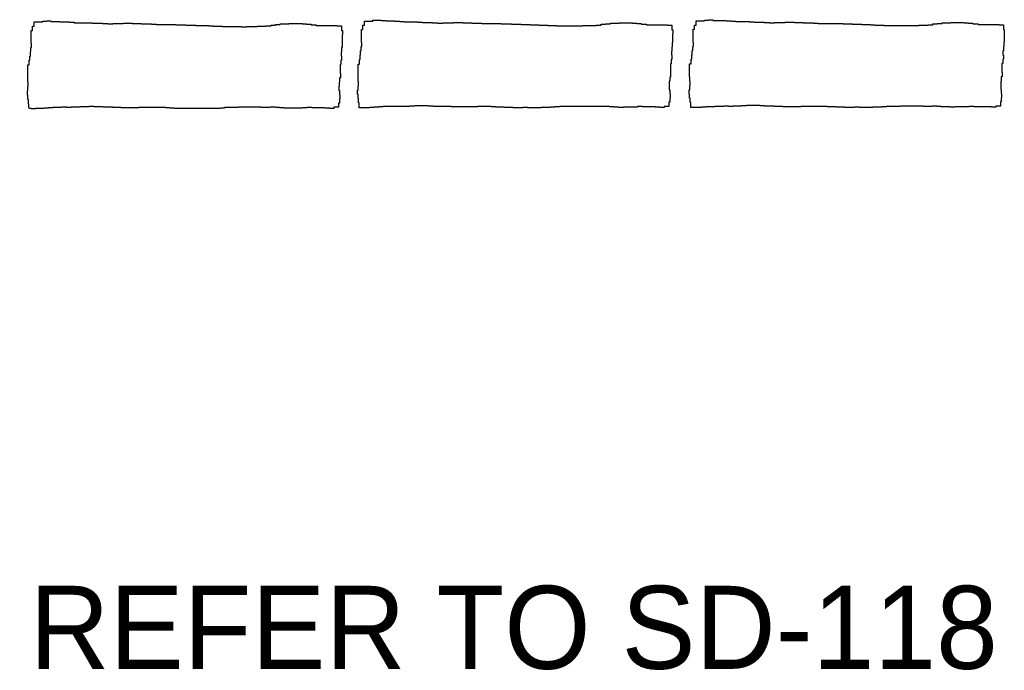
# Paper-space layout 'UM_01' of a CAD drawing. Header units: feet. Extents: x -2.3 to 50.9, y -37.3 to 22.
# Tile 4 of 26: x 24.3 to 25.4, y -34 to -33.3. Entities that reach past the tile are written whole.
import ezdxf
from ezdxf.enums import TextEntityAlignment as Align

# ---------------------------------------------------------------- set-up
doc = ezdxf.new("R2010")
doc.units = ezdxf.units.FT
doc.header["$MEASUREMENT"] = 0
doc.layers.add('PS_P_Object', color=92, linetype='Continuous')
doc.layers.add('SH_TextM', color=7, linetype='Continuous')
doc.styles.add('SD Small (0.10)', font='font30.shx', dxfattribs={"height": 0.1})

# ---------------------------------------------------------------- blocks, each defined once
blk = doc.blocks.new('SD-117')
at = {"layer": 'PS_P_Object', "color": 5}
for p, q in [((3.6644, 4.2337), (3.6644, 4.2387)), ((3.6644, 4.2387), (3.6744, 4.2387)), ((3.6744, 4.2387), (3.6744, 4.2397)), ((3.6744, 4.2397), (3.6794, 4.2397)), ((3.6794, 4.2397), (3.6794, 4.2401)), ((3.6794, 4.2401), (3.6844, 4.2401)), ((3.6844, 4.2401), (3.6844, 4.2393)), ((3.6844, 4.2393), (3.6903, 4.2393)), ((3.6903, 4.2393), (3.6903, 4.2391)), ((3.6903, 4.2391), (3.6953, 4.2391)), ((3.6953, 4.2391), (3.6953, 4.239)), ((3.6953, 4.239), (3.7007, 4.239)), ((3.7007, 4.239), (3.7007, 4.2387)), ((3.7007, 4.2387), (3.7069, 4.2387)), ((3.7069, 4.2387), (3.7069, 4.2384)), ((3.7069, 4.2384), (3.7124, 4.2384)), ((3.7124, 4.2384), (3.7124, 4.2378)), ((3.7124, 4.2378), (3.718, 4.2378)), ((3.718, 4.2378), (3.7235, 4.2378)), ((3.7235, 4.2378), (3.7288, 4.2378)), ((3.7288, 4.2378), (3.7288, 4.2376)), ((3.7288, 4.2376), (3.7344, 4.2376)), ((3.7344, 4.2376), (3.7344, 4.2372)), ((3.7344, 4.2372), (3.7401, 4.2372)), ((3.7401, 4.2372), (3.7401, 4.2371)), ((3.7401, 4.2371), (3.7465, 4.2371)), ((3.7465, 4.2371), (3.7465, 4.2367)), ((3.7465, 4.2367), (3.7529, 4.2367)), ((3.7529, 4.2367), (3.7529, 4.2365)), ((3.7529, 4.2365), (3.759, 4.2365)), ((3.759, 4.2365), (3.759, 4.2367)), ((3.759, 4.2367), (3.7656, 4.2367)), ((3.7656, 4.2367), (3.7656, 4.2369)), ((3.7656, 4.2369), (3.7715, 4.2369)), ((3.7715, 4.2369), (3.7715, 4.2371)), ((3.7715, 4.2371), (3.7774, 4.2371)), ((3.7774, 4.2371), (3.7829, 4.2371)), ((3.7829, 4.2371), (3.7829, 4.2367)), ((3.7829, 4.2367), (3.7884, 4.2367)), ((3.7884, 4.2367), (3.7884, 4.2369)), ((3.7884, 4.2369), (3.7936, 4.2369)), ((3.7936, 4.2369), (3.7936, 4.2365)), ((3.7936, 4.2365), (3.7999, 4.2365)), ((3.7999, 4.2365), (3.7999, 4.2363)), ((3.7999, 4.2363), (3.8058, 4.2363)), ((3.8058, 4.2363), (3.8058, 4.236)), ((3.8058, 4.236), (3.8116, 4.236)), ((3.8116, 4.236), (3.8116, 4.2357)), ((3.8116, 4.2357), (3.8177, 4.2357)), ((3.8177, 4.2357), (3.8227, 4.2357)), ((3.8227, 4.2357), (3.8288, 4.2357)), ((3.8288, 4.2357), (3.8288, 4.2356)), ((3.8288, 4.2356), (3.835, 4.2356)), ((3.835, 4.2356), (3.835, 4.2354)), ((3.835, 4.2354), (3.8414, 4.2354)), ((3.8414, 4.2354), (3.8414, 4.2352)), ((3.8414, 4.2352), (3.8469, 4.2352)), ((3.8469, 4.2352), (3.8469, 4.235)), ((3.8469, 4.235), (3.853, 4.235)), ((3.853, 4.235), (3.853, 4.2348)), ((3.853, 4.2348), (3.8589, 4.2348)), ((3.8589, 4.2348), (3.8589, 4.2346)), ((3.8589, 4.2346), (3.8639, 4.2346)), ((3.8639, 4.2346), (3.8639, 4.2345)), ((3.9497, 4.2341), (3.9497, 4.235)), ((3.9497, 4.235), (3.9549, 4.235)), ((3.9549, 4.235), (3.9549, 4.2356)), ((3.9549, 4.2356), (3.9608, 4.2356)), ((3.9608, 4.2356), (3.9608, 4.2363)), ((3.9608, 4.2363), (3.966, 4.2363)), ((3.966, 4.2363), (3.966, 4.2365)), ((3.966, 4.2365), (3.9713, 4.2365)), ((3.9713, 4.2365), (3.9713, 4.2369)), ((3.9713, 4.2369), (3.977, 4.2369)), ((3.977, 4.2369), (3.9822, 4.2369)), ((3.9822, 4.2369), (3.9822, 4.2367)), ((3.9822, 4.2367), (3.9874, 4.2367)), ((3.9874, 4.2367), (3.9874, 4.2363)), ((3.9874, 4.2363), (3.9924, 4.2363)), ((3.9924, 4.2363), (3.9924, 4.236)), ((3.9924, 4.236), (3.9979, 4.236)), ((3.9979, 4.236), (3.9979, 4.2352)), ((3.9979, 4.2352), (4.0041, 4.2352)), ((4.0041, 4.2352), (4.0041, 4.2345)), ((4.0601, 4.2296), (4.0601, 4.2347)), ((4.0601, 4.2347), (4.0622, 4.2347)), ((4.0622, 4.2347), (4.0622, 4.2397)), ((4.0622, 4.2397), (4.0722, 4.2397)), ((4.0722, 4.2397), (4.0722, 4.2407)), ((4.0722, 4.2407), (4.0772, 4.2407)), ((4.0772, 4.2407), (4.0772, 4.241)), ((4.0772, 4.241), (4.0822, 4.241)), ((4.0822, 4.241), (4.0822, 4.2403)), ((4.0822, 4.2403), (4.0881, 4.2403)), ((4.0881, 4.2403), (4.0881, 4.2401)), ((4.0881, 4.2401), (4.0931, 4.2401)), ((4.0931, 4.2401), (4.0931, 4.2399)), ((4.0931, 4.2399), (4.0986, 4.2399)), ((4.0986, 4.2399), (4.0986, 4.2397)), ((4.0986, 4.2397), (4.1048, 4.2397)), ((4.1048, 4.2397), (4.1048, 4.2393)), ((4.1048, 4.2393), (4.1102, 4.2393)), ((4.1102, 4.2393), (4.1102, 4.2388)), ((4.1102, 4.2388), (4.1159, 4.2388)), ((4.1159, 4.2388), (4.1213, 4.2388)), ((4.1213, 4.2388), (4.1266, 4.2388)), ((4.1266, 4.2388), (4.1266, 4.2386)), ((4.1266, 4.2386), (4.1323, 4.2386)), ((4.1323, 4.2386), (4.1323, 4.2382)), ((4.1323, 4.2382), (4.138, 4.2382)), ((4.138, 4.2382), (4.138, 4.238)), ((4.138, 4.238), (4.1443, 4.238)), ((4.1443, 4.238), (4.1443, 4.2377)), ((4.1443, 4.2377), (4.1507, 4.2377)), ((4.1507, 4.2377), (4.1507, 4.2374)), ((4.1507, 4.2374), (4.1568, 4.2374)), ((4.1568, 4.2374), (4.1568, 4.2377)), ((4.1568, 4.2377), (4.1635, 4.2377)), ((4.1635, 4.2377), (4.1635, 4.2378)), ((4.1635, 4.2378), (4.1694, 4.2378)), ((4.1694, 4.2378), (4.1694, 4.238)), ((4.1694, 4.238), (4.1753, 4.238)), ((4.1753, 4.238), (4.1807, 4.238)), ((4.1807, 4.238), (4.1807, 4.2377)), ((4.1807, 4.2377), (4.1862, 4.2377)), ((4.1862, 4.2377), (4.1862, 4.2378)), ((4.1862, 4.2378), (4.1914, 4.2378)), ((4.1914, 4.2378), (4.1914, 4.2374)), ((4.1914, 4.2374), (4.1978, 4.2374)), ((4.1978, 4.2374), (4.1978, 4.2373)), ((4.1978, 4.2373), (4.2037, 4.2373)), ((4.2037, 4.2373), (4.2037, 4.2369)), ((4.2037, 4.2369), (4.2094, 4.2369)), ((4.2094, 4.2369), (4.2094, 4.2367)), ((4.2094, 4.2367), (4.2155, 4.2367)), ((4.2155, 4.2367), (4.2205, 4.2367)), ((4.2205, 4.2367), (4.2267, 4.2367)), ((4.2267, 4.2367), (4.2267, 4.2365)), ((4.2267, 4.2365), (4.2329, 4.2365)), ((4.2329, 4.2365), (4.2329, 4.2363)), ((4.2329, 4.2363), (4.2392, 4.2363)), ((4.2392, 4.2363), (4.2392, 4.2362)), ((4.2392, 4.2362), (4.2447, 4.2362)), ((4.2447, 4.2362), (4.2447, 4.236)), ((4.2447, 4.236), (4.2508, 4.236)), ((4.2508, 4.236), (4.2508, 4.2358)), ((4.2508, 4.2358), (4.2567, 4.2358)), ((4.2567, 4.2358), (4.2567, 4.2356)), ((4.2567, 4.2356), (4.2617, 4.2356)), ((4.2617, 4.2356), (4.2617, 4.2354)), ((4.2617, 4.2354), (4.2674, 4.2354)), ((4.2674, 4.2354), (4.2674, 4.2352)), ((4.2674, 4.2352), (4.2726, 4.2352)), ((4.2726, 4.2352), (4.2726, 4.2348)), ((4.2726, 4.2348), (4.2779, 4.2348)), ((4.2779, 4.2348), (4.2779, 4.2347)), ((4.2779, 4.2347), (4.2834, 4.2347)), ((4.2834, 4.2347), (4.2834, 4.2344)), ((4.3413, 4.2344), (4.3413, 4.235)), ((4.3413, 4.235), (4.3475, 4.235)), ((4.3475, 4.235), (4.3475, 4.236)), ((4.3475, 4.236), (4.3527, 4.236)), ((4.3527, 4.236), (4.3527, 4.2365)), ((4.3527, 4.2365), (4.3586, 4.2365)), ((4.3586, 4.2365), (4.3586, 4.2373)), ((4.3586, 4.2373), (4.3639, 4.2373)), ((4.3639, 4.2373), (4.3639, 4.2374)), ((4.3639, 4.2374), (4.3692, 4.2374)), ((4.3692, 4.2374), (4.3692, 4.2378)), ((4.3692, 4.2378), (4.3748, 4.2378)), ((4.3748, 4.2378), (4.3801, 4.2378)), ((4.3801, 4.2378), (4.3801, 4.2377)), ((4.3801, 4.2377), (4.3853, 4.2377)), ((4.3853, 4.2377), (4.3853, 4.2373)), ((4.3853, 4.2373), (4.3903, 4.2373)), ((4.3903, 4.2373), (4.3903, 4.2369)), ((4.3903, 4.2369), (4.3957, 4.2369)), ((4.3957, 4.2369), (4.3957, 4.2362)), ((4.3957, 4.2362), (4.4019, 4.2362)), ((4.4019, 4.2362), (4.4019, 4.2354)), ((4.4019, 4.2354), (4.4071, 4.2354)), ((4.4071, 4.2354), (4.4121, 4.2354)), ((4.4121, 4.2354), (4.4171, 4.2354)), ((4.4171, 4.2354), (4.4224, 4.2354)), ((4.4224, 4.2354), (4.4224, 4.2352)), ((4.4224, 4.2352), (4.4274, 4.2352)), ((4.4274, 4.2352), (4.4274, 4.2348)), ((4.4274, 4.2348), (4.4324, 4.2348)), ((4.4324, 4.2348), (4.4324, 4.2347)), ((4.4324, 4.2347), (4.4328, 4.2347)), ((4.4328, 4.2347), (4.4328, 4.2348)), ((4.4596, 4.2299), (4.4596, 4.235)), ((4.4596, 4.235), (4.4617, 4.235)), ((4.4617, 4.235), (4.4617, 4.24)), ((4.4617, 4.24), (4.4717, 4.24)), ((4.4717, 4.24), (4.4717, 4.241)), ((4.4717, 4.241), (4.4767, 4.241)), ((4.4767, 4.241), (4.4767, 4.2414)), ((4.4767, 4.2414), (4.4817, 4.2414)), ((4.4817, 4.2414), (4.4817, 4.2406)), ((4.4817, 4.2406), (4.4876, 4.2406)), ((4.4876, 4.2406), (4.4876, 4.2404)), ((4.4876, 4.2404), (4.4926, 4.2404)), ((4.4926, 4.2404), (4.4926, 4.2403)), ((4.4926, 4.2403), (4.4981, 4.2403)), ((4.4981, 4.2403), (4.4981, 4.24)), ((4.4981, 4.24), (4.5042, 4.24)), ((4.5042, 4.24), (4.5042, 4.2397)), ((4.5042, 4.2397), (4.5097, 4.2397)), ((4.5097, 4.2397), (4.5097, 4.2391)), ((4.5097, 4.2391), (4.5153, 4.2391)), ((4.5153, 4.2391), (4.5208, 4.2391)), ((4.5208, 4.2391), (4.5261, 4.2391)), ((4.5261, 4.2391), (4.5261, 4.2389)), ((4.5261, 4.2389), (4.5317, 4.2389)), ((4.5317, 4.2389), (4.5317, 4.2385)), ((4.5317, 4.2385), (4.5374, 4.2385)), ((4.5374, 4.2385), (4.5374, 4.2384)), ((4.5374, 4.2384), (4.5438, 4.2384)), ((4.5438, 4.2384), (4.5438, 4.238)), ((4.5438, 4.238), (4.5502, 4.238)), ((4.5502, 4.238), (4.5502, 4.2378)), ((4.5502, 4.2378), (4.5563, 4.2378)), ((4.5563, 4.2378), (4.5563, 4.238)), ((4.5563, 4.238), (4.5629, 4.238)), ((4.5629, 4.238), (4.5629, 4.2382)), ((4.5629, 4.2382), (4.5688, 4.2382)), ((4.5688, 4.2382), (4.5688, 4.2384)), ((4.5688, 4.2384), (4.5747, 4.2384)), ((4.5747, 4.2384), (4.5802, 4.2384)), ((4.5802, 4.2384), (4.5802, 4.238)), ((4.5802, 4.238), (4.5857, 4.238)), ((4.5857, 4.238), (4.5857, 4.2382)), ((4.5857, 4.2382), (4.5909, 4.2382)), ((4.5909, 4.2382), (4.5909, 4.2378)), ((4.5909, 4.2378), (4.5972, 4.2378)), ((4.5972, 4.2378), (4.5972, 4.2376)), ((4.5972, 4.2376), (4.6031, 4.2376)), ((4.6031, 4.2376), (4.6031, 4.2373)), ((4.6031, 4.2373), (4.6089, 4.2373)), ((4.6089, 4.2373), (4.6089, 4.237)), ((4.6089, 4.237), (4.615, 4.237)), ((4.615, 4.237), (4.62, 4.237)), ((4.62, 4.237), (4.6262, 4.237)), ((4.6262, 4.237), (4.6262, 4.2369)), ((4.6262, 4.2369), (4.6323, 4.2369)), ((4.6323, 4.2369), (4.6323, 4.2367)), ((4.6323, 4.2367), (4.6387, 4.2367)), ((4.6387, 4.2367), (4.6387, 4.2365)), ((4.6387, 4.2365), (4.6442, 4.2365)), ((4.6442, 4.2365), (4.6442, 4.2363)), ((4.6442, 4.2363), (4.6503, 4.2363)), ((4.6503, 4.2363), (4.6503, 4.2361)), ((4.6503, 4.2361), (4.6562, 4.2361)), ((4.6562, 4.2361), (4.6562, 4.2359)), ((4.6562, 4.2359), (4.6612, 4.2359)), ((4.6612, 4.2359), (4.6612, 4.2358)), ((4.6612, 4.2358), (4.6669, 4.2358)), ((4.6669, 4.2358), (4.6669, 4.2355)), ((4.6669, 4.2355), (4.6721, 4.2355)), ((4.6721, 4.2355), (4.6721, 4.2352)), ((4.6721, 4.2352), (4.6774, 4.2352)), ((4.6774, 4.2352), (4.6774, 4.235)), ((4.6774, 4.235), (4.6828, 4.235)), ((4.6828, 4.235), (4.6828, 4.2348)), ((4.6828, 4.2348), (4.6883, 4.2348)), ((4.6883, 4.2348), (4.6883, 4.2346)), ((4.6883, 4.2346), (4.6935, 4.2346)), ((4.6935, 4.2346), (4.6935, 4.2344)), ((4.7244, 4.2344), (4.7244, 4.2346)), ((4.7244, 4.2346), (4.7301, 4.2346)), ((4.7301, 4.2346), (4.7301, 4.2348)), ((4.7301, 4.2348), (4.7353, 4.2348)), ((4.7353, 4.2348), (4.7408, 4.2348)), ((4.7408, 4.2348), (4.7408, 4.2354)), ((4.7408, 4.2354), (4.747, 4.2354)), ((4.747, 4.2354), (4.747, 4.2363)), ((4.747, 4.2363), (4.7522, 4.2363)), ((4.7522, 4.2363), (4.7522, 4.2369)), ((4.7522, 4.2369), (4.7581, 4.2369)), ((4.7581, 4.2369), (4.7581, 4.2376)), ((4.7581, 4.2376), (4.7633, 4.2376)), ((4.7633, 4.2376), (4.7633, 4.2378)), ((4.7633, 4.2378), (4.7686, 4.2378)), ((4.7686, 4.2378), (4.7686, 4.2382)), ((4.7686, 4.2382), (4.7743, 4.2382)), ((4.7743, 4.2382), (4.7795, 4.2382)), ((4.7795, 4.2382), (4.7795, 4.238)), ((4.7795, 4.238), (4.7847, 4.238)), ((4.7847, 4.238), (4.7847, 4.2376)), ((4.7847, 4.2376), (4.7897, 4.2376)), ((4.7897, 4.2376), (4.7897, 4.2373)), ((4.7897, 4.2373), (4.7952, 4.2373)), ((4.7952, 4.2373), (4.7952, 4.2365)), ((4.7952, 4.2365), (4.8014, 4.2365)), ((4.8014, 4.2365), (4.8014, 4.2358)), ((4.8014, 4.2358), (4.8066, 4.2358)), ((4.8066, 4.2358), (4.8116, 4.2358)), ((4.8116, 4.2358), (4.8166, 4.2358)), ((4.8166, 4.2358), (4.8218, 4.2358)), ((4.8218, 4.2358), (4.8218, 4.2355)), ((4.8218, 4.2355), (4.8268, 4.2355)), ((4.8268, 4.2355), (4.8268, 4.2352)), ((4.8268, 4.2352), (4.8319, 4.2352)), ((4.8319, 4.2352), (4.8319, 4.235)), ((4.8319, 4.235), (4.8323, 4.235)), ((4.832, 4.2348), (4.832, 4.2298)), ((4.8323, 4.235), (4.8323, 4.2352)), ((3.6609, 4.2234), (3.6609, 4.2286)), ((3.6609, 4.2286), (3.6623, 4.2286)), ((3.6609, 4.2181), (3.6609, 4.2234)), ((3.6623, 4.2286), (3.6623, 4.2337)), ((3.6623, 4.2337), (3.6644, 4.2337)), ((3.8639, 4.2345), (3.8696, 4.2345)), ((3.8696, 4.2345), (3.8696, 4.2343)), ((3.8696, 4.2343), (3.8748, 4.2343)), ((3.8748, 4.2343), (3.8748, 4.2339)), ((3.8748, 4.2339), (3.8801, 4.2339)), ((3.8801, 4.2339), (3.8801, 4.2337)), ((3.8801, 4.2337), (3.8855, 4.2337)), ((3.8855, 4.2337), (3.8855, 4.2335)), ((3.8855, 4.2335), (3.891, 4.2335)), ((3.891, 4.2335), (3.891, 4.2333)), ((3.891, 4.2333), (3.8962, 4.2333)), ((3.8962, 4.2333), (3.8962, 4.2331)), ((3.8962, 4.2331), (3.9019, 4.2331)), ((3.9019, 4.2331), (3.9071, 4.2331)), ((3.9071, 4.2331), (3.9137, 4.2331)), ((3.9137, 4.2331), (3.9137, 4.233)), ((3.9137, 4.233), (3.9207, 4.233)), ((3.9207, 4.233), (3.9207, 4.2331)), ((3.9207, 4.2331), (3.9271, 4.2331)), ((3.9271, 4.2331), (3.9271, 4.2333)), ((3.9271, 4.2333), (3.9328, 4.2333)), ((3.9328, 4.2333), (3.9328, 4.2335)), ((3.9328, 4.2335), (3.938, 4.2335)), ((3.938, 4.2335), (3.9435, 4.2335)), ((3.9435, 4.2335), (3.9435, 4.2341)), ((3.9435, 4.2341), (3.9497, 4.2341)), ((4.0041, 4.2345), (4.0093, 4.2345)), ((4.0093, 4.2345), (4.0143, 4.2345)), ((4.0143, 4.2345), (4.0193, 4.2345)), ((4.0193, 4.2345), (4.0245, 4.2345)), ((4.0245, 4.2345), (4.0245, 4.2343)), ((4.0245, 4.2343), (4.0295, 4.2343)), ((4.0295, 4.2343), (4.0295, 4.2339)), ((4.0295, 4.2339), (4.0345, 4.2339)), ((4.0345, 4.2339), (4.0345, 4.2337)), ((4.0345, 4.2337), (4.035, 4.2337)), ((4.0347, 4.2335), (4.0347, 4.2285)), ((4.0347, 4.2285), (4.0357, 4.2285)), ((4.035, 4.2337), (4.035, 4.2339)), ((4.0357, 4.2234), (4.0355, 4.2234)), ((4.0355, 4.2234), (4.0355, 4.2184)), ((4.0357, 4.2285), (4.0357, 4.2234)), ((4.0587, 4.2243), (4.0587, 4.2296)), ((4.0587, 4.2296), (4.0601, 4.2296)), ((4.0587, 4.2191), (4.0587, 4.2243)), ((4.2834, 4.2344), (4.2888, 4.2344)), ((4.2888, 4.2344), (4.2888, 4.2343)), ((4.2888, 4.2343), (4.294, 4.2343)), ((4.294, 4.2343), (4.294, 4.2341)), ((4.294, 4.2341), (4.2997, 4.2341)), ((4.2997, 4.2341), (4.3049, 4.2341)), ((4.3049, 4.2341), (4.3116, 4.2341)), ((4.3116, 4.2341), (4.3116, 4.2339)), ((4.3116, 4.2339), (4.3186, 4.2339)), ((4.3186, 4.2339), (4.3186, 4.2341)), ((4.3186, 4.2341), (4.325, 4.2341)), ((4.325, 4.2341), (4.325, 4.2343)), ((4.325, 4.2343), (4.3307, 4.2343)), ((4.3307, 4.2343), (4.3307, 4.2344)), ((4.3307, 4.2344), (4.3359, 4.2344)), ((4.3359, 4.2344), (4.3413, 4.2344)), ((4.4326, 4.2344), (4.4326, 4.2294)), ((4.4326, 4.2294), (4.4335, 4.2294)), ((4.4335, 4.2243), (4.4333, 4.2243)), ((4.4333, 4.2243), (4.4333, 4.2193)), ((4.4335, 4.2294), (4.4335, 4.2243)), ((4.4582, 4.2247), (4.4582, 4.2299)), ((4.4582, 4.2299), (4.4596, 4.2299)), ((4.4582, 4.2194), (4.4582, 4.2247)), ((4.6935, 4.2344), (4.6992, 4.2344)), ((4.6992, 4.2344), (4.7044, 4.2344)), ((4.7044, 4.2344), (4.711, 4.2344)), ((4.711, 4.2344), (4.711, 4.2343)), ((4.711, 4.2343), (4.718, 4.2343)), ((4.718, 4.2343), (4.718, 4.2344)), ((4.718, 4.2344), (4.7244, 4.2344)), ((4.832, 4.2298), (4.833, 4.2298)), ((4.833, 4.2247), (4.8328, 4.2247)), ((4.8328, 4.2247), (4.8328, 4.2196)), ((4.833, 4.2298), (4.833, 4.2247)), ((3.6609, 4.2131), (3.6609, 4.2181)), ((3.6612, 4.2131), (3.6609, 4.2131)), ((3.6612, 4.208), (3.6612, 4.2131)), ((4.0355, 4.2131), (4.0352, 4.2131)), ((4.0352, 4.2131), (4.0352, 4.2079)), ((4.0355, 4.2184), (4.0355, 4.2131)), ((4.0587, 4.2141), (4.0587, 4.2191)), ((4.059, 4.2141), (4.0587, 4.2141)), ((4.059, 4.209), (4.059, 4.2141)), ((4.4333, 4.2141), (4.433, 4.2141)), ((4.433, 4.2141), (4.433, 4.2088)), ((4.4333, 4.2193), (4.4333, 4.2141)), ((4.4582, 4.2144), (4.4582, 4.2194)), ((4.4585, 4.2144), (4.4582, 4.2144)), ((4.4585, 4.2093), (4.4585, 4.2144)), ((4.8328, 4.2144), (4.8325, 4.2144)), ((4.8325, 4.2144), (4.8325, 4.2092)), ((4.8328, 4.2196), (4.8328, 4.2144)), ((3.6598, 4.1975), (3.6598, 4.203)), ((3.6598, 4.203), (3.6604, 4.203)), ((3.6604, 4.203), (3.6604, 4.208)), ((3.6604, 4.208), (3.6612, 4.208)), ((4.0345, 4.2026), (4.0341, 4.2026)), ((4.0341, 4.2026), (4.0341, 4.1975)), ((4.0352, 4.2079), (4.0345, 4.2079)), ((4.0345, 4.2079), (4.0345, 4.2026)), ((4.0576, 4.1985), (4.0576, 4.2039)), ((4.0576, 4.2039), (4.0583, 4.2039)), ((4.0583, 4.2039), (4.0583, 4.209)), ((4.0583, 4.209), (4.059, 4.209)), ((4.4324, 4.2036), (4.4319, 4.2036)), ((4.4319, 4.2036), (4.4319, 4.1985)), ((4.433, 4.2088), (4.4324, 4.2088)), ((4.4324, 4.2088), (4.4324, 4.2036)), ((4.4571, 4.1988), (4.4571, 4.2043)), ((4.4571, 4.2043), (4.4578, 4.2043)), ((4.4578, 4.2043), (4.4578, 4.2093)), ((4.4578, 4.2093), (4.4585, 4.2093)), ((4.8319, 4.2039), (4.8314, 4.2039)), ((4.8314, 4.2039), (4.8314, 4.1988)), ((4.8325, 4.2092), (4.8319, 4.2092)), ((4.8319, 4.2092), (4.8319, 4.2039)), ((3.6566, 4.1818), (3.6566, 4.187)), ((3.6566, 4.187), (3.6584, 4.187)), ((3.6584, 4.187), (3.6584, 4.1925)), ((3.6584, 4.1925), (3.6593, 4.1925)), ((3.6593, 4.1925), (3.6593, 4.1975)), ((3.6593, 4.1975), (3.6598, 4.1975)), ((4.0338, 4.1873), (4.0329, 4.1873)), ((4.0329, 4.1873), (4.0329, 4.182)), ((4.0347, 4.1925), (4.0338, 4.1925)), ((4.0338, 4.1925), (4.0338, 4.1873)), ((4.0341, 4.1975), (4.0347, 4.1975)), ((4.0347, 4.1975), (4.0347, 4.1925)), ((4.0545, 4.1828), (4.0545, 4.188)), ((4.0545, 4.188), (4.0563, 4.188)), ((4.0563, 4.188), (4.0563, 4.1935)), ((4.0563, 4.1935), (4.0572, 4.1935)), ((4.0572, 4.1935), (4.0572, 4.1985)), ((4.0572, 4.1985), (4.0576, 4.1985)), ((4.4317, 4.1882), (4.4308, 4.1882)), ((4.4308, 4.1882), (4.4308, 4.183)), ((4.4326, 4.1935), (4.4317, 4.1935)), ((4.4317, 4.1935), (4.4317, 4.1882)), ((4.4319, 4.1985), (4.4326, 4.1985)), ((4.4326, 4.1985), (4.4326, 4.1935)), ((4.4539, 4.1831), (4.4539, 4.1883)), ((4.4539, 4.1883), (4.4557, 4.1883)), ((4.4557, 4.1883), (4.4557, 4.1938)), ((4.4557, 4.1938), (4.4566, 4.1938)), ((4.4566, 4.1938), (4.4566, 4.1988)), ((4.4566, 4.1988), (4.4571, 4.1988)), ((4.8311, 4.1885), (4.8302, 4.1885)), ((4.8302, 4.1885), (4.8302, 4.1833)), ((4.832, 4.1938), (4.8311, 4.1938)), ((4.8311, 4.1938), (4.8311, 4.1885)), ((4.8314, 4.1988), (4.832, 4.1988)), ((4.832, 4.1988), (4.832, 4.1938)), ((3.6566, 4.1764), (3.6566, 4.1818)), ((3.6566, 4.1713), (3.6566, 4.1764)), ((4.0329, 4.182), (4.0329, 4.1766)), ((4.0329, 4.1766), (4.0332, 4.1766)), ((4.0332, 4.1766), (4.0332, 4.1713)), ((4.0545, 4.1773), (4.0545, 4.1828)), ((4.0545, 4.1723), (4.0545, 4.1773)), ((4.4308, 4.183), (4.4308, 4.1775)), ((4.4308, 4.1775), (4.431, 4.1775)), ((4.431, 4.1775), (4.431, 4.1723)), ((4.4539, 4.1777), (4.4539, 4.1831)), ((4.4539, 4.1726), (4.4539, 4.1777)), ((4.8302, 4.1833), (4.8302, 4.1779)), ((4.8302, 4.1779), (4.8305, 4.1779)), ((4.8305, 4.1779), (4.8305, 4.1726)), ((3.6568, 4.1713), (3.6566, 4.1713)), ((3.6568, 4.1662), (3.6568, 4.1713)), ((3.6571, 4.1662), (3.6568, 4.1662)), ((3.6571, 4.1608), (3.6571, 4.1662)), ((4.032, 4.1662), (4.0316, 4.1662)), ((4.0316, 4.1662), (4.0316, 4.1612)), ((4.0332, 4.1713), (4.032, 4.1713)), ((4.032, 4.1713), (4.032, 4.1662)), ((4.0547, 4.1723), (4.0545, 4.1723)), ((4.0547, 4.1672), (4.0547, 4.1723)), ((4.0549, 4.1672), (4.0547, 4.1672)), ((4.0549, 4.1618), (4.0549, 4.1672)), ((4.4299, 4.1672), (4.4294, 4.1672)), ((4.4294, 4.1672), (4.4294, 4.1622)), ((4.431, 4.1723), (4.4299, 4.1723)), ((4.4299, 4.1723), (4.4299, 4.1672)), ((4.4541, 4.1726), (4.4539, 4.1726)), ((4.4541, 4.1675), (4.4541, 4.1726)), ((4.4544, 4.1675), (4.4541, 4.1675)), ((4.4544, 4.1621), (4.4544, 4.1675)), ((4.8293, 4.1675), (4.8289, 4.1675)), ((4.8289, 4.1675), (4.8289, 4.1625)), ((4.8305, 4.1726), (4.8293, 4.1726)), ((4.8293, 4.1726), (4.8293, 4.1675)), ((3.6562, 4.1505), (3.6562, 4.1558)), ((3.6562, 4.1558), (3.6568, 4.1558)), ((3.6568, 4.1558), (3.6568, 4.1608)), ((3.6568, 4.1608), (3.6571, 4.1608)), ((4.0316, 4.1612), (4.0314, 4.1612)), ((4.0314, 4.1612), (4.0314, 4.1561)), ((4.0314, 4.1561), (4.032, 4.1561)), ((4.032, 4.1561), (4.032, 4.1511)), ((4.054, 4.1514), (4.054, 4.1567)), ((4.054, 4.1567), (4.0547, 4.1567)), ((4.0547, 4.1567), (4.0547, 4.1618)), ((4.0547, 4.1618), (4.0549, 4.1618)), ((4.4294, 4.1622), (4.4292, 4.1622)), ((4.4292, 4.1622), (4.4292, 4.1571)), ((4.4292, 4.1571), (4.4299, 4.1571)), ((4.4299, 4.1571), (4.4299, 4.152)), ((4.4299, 4.152), (4.4303, 4.152)), ((4.4303, 4.152), (4.4303, 4.147)), ((4.4535, 4.1518), (4.4535, 4.157)), ((4.4535, 4.157), (4.4541, 4.157)), ((4.4539, 4.1518), (4.4535, 4.1518)), ((4.4539, 4.1468), (4.4539, 4.1518)), ((4.4541, 4.157), (4.4541, 4.1621)), ((4.4541, 4.1621), (4.4544, 4.1621)), ((4.8289, 4.1625), (4.8287, 4.1625)), ((4.8287, 4.1625), (4.8287, 4.1574)), ((4.8287, 4.1574), (4.8293, 4.1574)), ((4.8293, 4.1574), (4.8293, 4.1524)), ((4.8293, 4.1524), (4.8298, 4.1524)), ((4.8298, 4.1524), (4.8298, 4.1473)), ((3.6566, 4.1505), (3.6562, 4.1505)), ((3.6566, 4.1455), (3.6566, 4.1505)), ((3.6573, 4.1455), (3.6566, 4.1455)), ((3.6573, 4.1402), (3.6573, 4.1455)), ((3.658, 4.1402), (3.6573, 4.1402)), ((3.658, 4.1351), (3.658, 4.1402)), ((4.032, 4.141), (4.0311, 4.141)), ((4.0311, 4.141), (4.0311, 4.1359)), ((4.032, 4.1511), (4.0325, 4.1511)), ((4.0325, 4.146), (4.032, 4.146)), ((4.032, 4.146), (4.032, 4.141)), ((4.0325, 4.1511), (4.0325, 4.146)), ((4.0545, 4.1514), (4.054, 4.1514)), ((4.0545, 4.1464), (4.0545, 4.1514)), ((4.0551, 4.1464), (4.0545, 4.1464)), ((4.0551, 4.1412), (4.0551, 4.1464)), ((4.0558, 4.1412), (4.0551, 4.1412)), ((4.0558, 4.1361), (4.0558, 4.1412)), ((4.4299, 4.1419), (4.4289, 4.1419)), ((4.4289, 4.1419), (4.4289, 4.1368)), ((4.4303, 4.147), (4.4299, 4.147)), ((4.4299, 4.147), (4.4299, 4.1419)), ((4.4546, 4.1468), (4.4539, 4.1468)), ((4.4546, 4.1415), (4.4546, 4.1468)), ((4.4553, 4.1415), (4.4546, 4.1415)), ((4.4553, 4.1364), (4.4553, 4.1415)), ((4.8293, 4.1423), (4.8284, 4.1423)), ((4.8284, 4.1423), (4.8284, 4.1372)), ((4.8298, 4.1473), (4.8293, 4.1473)), ((4.8293, 4.1473), (4.8293, 4.1423)), ((3.658, 4.1344), (3.658, 4.1346)), ((3.6609, 4.1344), (3.658, 4.1344)), ((3.6609, 4.1342), (3.6609, 4.1344)), ((3.6659, 4.1342), (3.6609, 4.1342)), ((3.6709, 4.1344), (3.6659, 4.1344)), ((3.6659, 4.1344), (3.6659, 4.1342)), ((3.6762, 4.1346), (3.6709, 4.1346)), ((3.6709, 4.1346), (3.6709, 4.1344)), ((3.6816, 4.135), (3.6762, 4.135)), ((3.6762, 4.135), (3.6762, 4.1346)), ((3.6868, 4.1353), (3.6816, 4.1353)), ((3.6816, 4.1353), (3.6816, 4.135)), ((3.6921, 4.1357), (3.6868, 4.1357)), ((3.6868, 4.1357), (3.6868, 4.1353)), ((3.6978, 4.1357), (3.6921, 4.1357)), ((3.7033, 4.1359), (3.6978, 4.1359)), ((3.6978, 4.1359), (3.6978, 4.1357)), ((3.7033, 4.1357), (3.7033, 4.1359)), ((3.7087, 4.1357), (3.7033, 4.1357)), ((3.7139, 4.1361), (3.7087, 4.1361)), ((3.7087, 4.1361), (3.7087, 4.1357)), ((3.7192, 4.1361), (3.7139, 4.1361)), ((3.7251, 4.1365), (3.7192, 4.1365)), ((3.7192, 4.1365), (3.7192, 4.1361)), ((3.7306, 4.1366), (3.7251, 4.1366)), ((3.7251, 4.1366), (3.7251, 4.1365)), ((3.736, 4.1368), (3.7306, 4.1368)), ((3.7306, 4.1368), (3.7306, 4.1366)), ((3.736, 4.1366), (3.736, 4.1368)), ((3.7417, 4.1366), (3.736, 4.1366)), ((3.7417, 4.1363), (3.7417, 4.1366)), ((3.747, 4.1363), (3.7417, 4.1363)), ((3.747, 4.1361), (3.747, 4.1363)), ((3.7529, 4.1361), (3.747, 4.1361)), ((3.7529, 4.1359), (3.7529, 4.1361)), ((3.7585, 4.1359), (3.7529, 4.1359)), ((3.7585, 4.1357), (3.7585, 4.1359)), ((3.7635, 4.1357), (3.7585, 4.1357)), ((3.7688, 4.1357), (3.7635, 4.1357)), ((3.7688, 4.1353), (3.7688, 4.1357)), ((3.7743, 4.1353), (3.7688, 4.1353)), ((3.7793, 4.1353), (3.7743, 4.1353)), ((3.7849, 4.1353), (3.7793, 4.1353)), ((3.7904, 4.1353), (3.7849, 4.1353)), ((3.7958, 4.1355), (3.7904, 4.1355)), ((3.7904, 4.1355), (3.7904, 4.1353)), ((3.8008, 4.1355), (3.7958, 4.1355)), ((3.8066, 4.1357), (3.8008, 4.1357)), ((3.8008, 4.1357), (3.8008, 4.1355)), ((3.8118, 4.1357), (3.8066, 4.1357)), ((3.817, 4.1357), (3.8118, 4.1357)), ((3.817, 4.1355), (3.817, 4.1357)), ((3.8225, 4.1355), (3.817, 4.1355)), ((3.8225, 4.1351), (3.8225, 4.1355)), ((3.8277, 4.1351), (3.8225, 4.1351)), ((3.8277, 4.135), (3.8277, 4.1351)), ((3.8328, 4.135), (3.8277, 4.135)), ((3.8328, 4.1346), (3.8328, 4.135)), ((3.838, 4.1346), (3.8328, 4.1346)), ((3.8432, 4.1346), (3.838, 4.1346)), ((3.8432, 4.1344), (3.8432, 4.1346)), ((3.8493, 4.1344), (3.8432, 4.1344)), ((3.8552, 4.1344), (3.8493, 4.1344)), ((3.8607, 4.1346), (3.8552, 4.1346)), ((3.8552, 4.1346), (3.8552, 4.1344)), ((3.8607, 4.1344), (3.8607, 4.1346)), ((3.866, 4.1344), (3.8607, 4.1344)), ((3.8714, 4.1344), (3.866, 4.1344)), ((3.8773, 4.1344), (3.8714, 4.1344)), ((3.8834, 4.1346), (3.8773, 4.1346)), ((3.8773, 4.1346), (3.8773, 4.1344)), ((3.8887, 4.1346), (3.8834, 4.1346)), ((3.8937, 4.135), (3.8887, 4.135)), ((3.8887, 4.135), (3.8887, 4.1346)), ((3.8996, 4.1355), (3.8937, 4.1355)), ((3.8937, 4.1355), (3.8937, 4.135)), ((3.9048, 4.1357), (3.8996, 4.1357)), ((3.8996, 4.1357), (3.8996, 4.1355)), ((3.9105, 4.1357), (3.9048, 4.1357)), ((3.916, 4.1359), (3.9105, 4.1359)), ((3.9105, 4.1359), (3.9105, 4.1357)), ((3.921, 4.1359), (3.916, 4.1359)), ((3.9265, 4.1361), (3.921, 4.1361)), ((3.921, 4.1361), (3.921, 4.1359)), ((3.9315, 4.1361), (3.9265, 4.1361)), ((3.9315, 4.1359), (3.9315, 4.1361)), ((3.9374, 4.1359), (3.9315, 4.1359)), ((3.9374, 4.1357), (3.9374, 4.1359)), ((3.9428, 4.1357), (3.9374, 4.1357)), ((3.9488, 4.1357), (3.9428, 4.1357)), ((3.9547, 4.1361), (3.9488, 4.1361)), ((3.9488, 4.1361), (3.9488, 4.1357)), ((3.9547, 4.1357), (3.9547, 4.1361)), ((3.9597, 4.1357), (3.9547, 4.1357)), ((3.9597, 4.1353), (3.9597, 4.1357)), ((3.9649, 4.1353), (3.9597, 4.1353)), ((3.9649, 4.135), (3.9649, 4.1353)), ((3.9706, 4.135), (3.9649, 4.135)), ((3.9706, 4.1348), (3.9706, 4.135)), ((3.9763, 4.1348), (3.9706, 4.1348)), ((3.9822, 4.135), (3.9763, 4.135)), ((3.9763, 4.135), (3.9763, 4.1348)), ((3.9874, 4.135), (3.9822, 4.135)), ((3.9933, 4.1351), (3.9874, 4.1351)), ((3.9874, 4.1351), (3.9874, 4.135)), ((3.9988, 4.1357), (3.9933, 4.1357)), ((3.9933, 4.1357), (3.9933, 4.1351)), ((3.9988, 4.1353), (3.9988, 4.1357)), ((4.0041, 4.1353), (3.9988, 4.1353)), ((4.0091, 4.1353), (4.0041, 4.1353)), ((4.0145, 4.1353), (4.0091, 4.1353)), ((4.0145, 4.135), (4.0145, 4.1353)), ((4.0202, 4.135), (4.0145, 4.135)), ((4.0202, 4.1346), (4.0202, 4.135)), ((4.0254, 4.1346), (4.0202, 4.1346)), ((4.0311, 4.1359), (4.0254, 4.1359)), ((4.0254, 4.1359), (4.0254, 4.1346)), ((4.0558, 4.1353), (4.0558, 4.1356)), ((4.0587, 4.1353), (4.0558, 4.1353)), ((4.0587, 4.1352), (4.0587, 4.1353)), ((4.0638, 4.1352), (4.0587, 4.1352)), ((4.0688, 4.1353), (4.0638, 4.1353)), ((4.0638, 4.1353), (4.0638, 4.1352)), ((4.074, 4.1356), (4.0688, 4.1356)), ((4.0688, 4.1356), (4.0688, 4.1353)), ((4.0795, 4.1359), (4.074, 4.1359)), ((4.074, 4.1359), (4.074, 4.1356)), ((4.0847, 4.1363), (4.0795, 4.1363)), ((4.0795, 4.1363), (4.0795, 4.1359)), ((4.0899, 4.1367), (4.0847, 4.1367)), ((4.0847, 4.1367), (4.0847, 4.1363)), ((4.0957, 4.1367), (4.0899, 4.1367)), ((4.1011, 4.1368), (4.0957, 4.1368)), ((4.0957, 4.1368), (4.0957, 4.1367)), ((4.1011, 4.1367), (4.1011, 4.1368)), ((4.1066, 4.1367), (4.1011, 4.1367)), ((4.1118, 4.137), (4.1066, 4.137)), ((4.1066, 4.137), (4.1066, 4.1367)), ((4.117, 4.137), (4.1118, 4.137)), ((4.123, 4.1374), (4.117, 4.1374)), ((4.117, 4.1374), (4.117, 4.137)), ((4.1284, 4.1376), (4.123, 4.1376)), ((4.123, 4.1376), (4.123, 4.1374)), ((4.1339, 4.1378), (4.1284, 4.1378)), ((4.1284, 4.1378), (4.1284, 4.1376)), ((4.1339, 4.1376), (4.1339, 4.1378)), ((4.1395, 4.1376), (4.1339, 4.1376)), ((4.1395, 4.1372), (4.1395, 4.1376)), ((4.1448, 4.1372), (4.1395, 4.1372)), ((4.1448, 4.137), (4.1448, 4.1372)), ((4.1507, 4.137), (4.1448, 4.137)), ((4.1507, 4.1368), (4.1507, 4.137)), ((4.1564, 4.1368), (4.1507, 4.1368)), ((4.1564, 4.1367), (4.1564, 4.1368)), ((4.1614, 4.1367), (4.1564, 4.1367)), ((4.1666, 4.1367), (4.1614, 4.1367)), ((4.1666, 4.1363), (4.1666, 4.1367)), ((4.1721, 4.1363), (4.1666, 4.1363)), ((4.1771, 4.1363), (4.1721, 4.1363)), ((4.1828, 4.1363), (4.1771, 4.1363)), ((4.1882, 4.1363), (4.1828, 4.1363)), ((4.1937, 4.1365), (4.1882, 4.1365)), ((4.1882, 4.1365), (4.1882, 4.1363)), ((4.1987, 4.1365), (4.1937, 4.1365)), ((4.2044, 4.1367), (4.1987, 4.1367)), ((4.1987, 4.1367), (4.1987, 4.1365)), ((4.2096, 4.1367), (4.2044, 4.1367)), ((4.2149, 4.1367), (4.2096, 4.1367)), ((4.2149, 4.1365), (4.2149, 4.1367)), ((4.2203, 4.1365), (4.2149, 4.1365)), ((4.2203, 4.1361), (4.2203, 4.1365)), ((4.2255, 4.1361), (4.2203, 4.1361)), ((4.2255, 4.1359), (4.2255, 4.1361)), ((4.2306, 4.1359), (4.2255, 4.1359)), ((4.2306, 4.1356), (4.2306, 4.1359)), ((4.2358, 4.1356), (4.2306, 4.1356)), ((4.2411, 4.1356), (4.2358, 4.1356)), ((4.2411, 4.1353), (4.2411, 4.1356)), ((4.2472, 4.1353), (4.2411, 4.1353)), ((4.2531, 4.1353), (4.2472, 4.1353)), ((4.2585, 4.1356), (4.2531, 4.1356)), ((4.2531, 4.1356), (4.2531, 4.1353)), ((4.2585, 4.1353), (4.2585, 4.1356)), ((4.2638, 4.1353), (4.2585, 4.1353)), ((4.2692, 4.1353), (4.2638, 4.1353)), ((4.2752, 4.1353), (4.2692, 4.1353)), ((4.2813, 4.1356), (4.2752, 4.1356)), ((4.2752, 4.1356), (4.2752, 4.1353)), ((4.2865, 4.1356), (4.2813, 4.1356)), ((4.2916, 4.1359), (4.2865, 4.1359)), ((4.2865, 4.1359), (4.2865, 4.1356)), ((4.2975, 4.1365), (4.2916, 4.1365)), ((4.2916, 4.1365), (4.2916, 4.1359)), ((4.3027, 4.1367), (4.2975, 4.1367)), ((4.2975, 4.1367), (4.2975, 4.1365)), ((4.3084, 4.1367), (4.3027, 4.1367)), ((4.3138, 4.1368), (4.3084, 4.1368)), ((4.3084, 4.1368), (4.3084, 4.1367)), ((4.3188, 4.1368), (4.3138, 4.1368)), ((4.3243, 4.137), (4.3188, 4.137)), ((4.3188, 4.137), (4.3188, 4.1368)), ((4.3293, 4.137), (4.3243, 4.137)), ((4.3293, 4.1368), (4.3293, 4.137)), ((4.3352, 4.1368), (4.3293, 4.1368)), ((4.3352, 4.1367), (4.3352, 4.1368)), ((4.3407, 4.1367), (4.3352, 4.1367)), ((4.3466, 4.1367), (4.3407, 4.1367)), ((4.3525, 4.137), (4.3466, 4.137)), ((4.3466, 4.137), (4.3466, 4.1367)), ((4.3525, 4.1367), (4.3525, 4.137)), ((4.3575, 4.1367), (4.3525, 4.1367)), ((4.3575, 4.1363), (4.3575, 4.1367)), ((4.3628, 4.1363), (4.3575, 4.1363)), ((4.3628, 4.1359), (4.3628, 4.1363)), ((4.3684, 4.1359), (4.3628, 4.1359)), ((4.3684, 4.1357), (4.3684, 4.1359)), ((4.3742, 4.1357), (4.3684, 4.1357)), ((4.3801, 4.1359), (4.3742, 4.1359)), ((4.3742, 4.1359), (4.3742, 4.1357)), ((4.3853, 4.1359), (4.3801, 4.1359)), ((4.3912, 4.1361), (4.3853, 4.1361)), ((4.3853, 4.1361), (4.3853, 4.1359)), ((4.3966, 4.1367), (4.3912, 4.1367)), ((4.3912, 4.1367), (4.3912, 4.1361)), ((4.3966, 4.1363), (4.3966, 4.1367)), ((4.4019, 4.1363), (4.3966, 4.1363)), ((4.4069, 4.1363), (4.4019, 4.1363)), ((4.4124, 4.1363), (4.4069, 4.1363)), ((4.4124, 4.1359), (4.4124, 4.1363)), ((4.418, 4.1359), (4.4124, 4.1359)), ((4.418, 4.1356), (4.418, 4.1359)), ((4.4233, 4.1356), (4.418, 4.1356)), ((4.4289, 4.1368), (4.4233, 4.1368)), ((4.4233, 4.1368), (4.4233, 4.1356)), ((4.4553, 4.1357), (4.4553, 4.1359)), ((4.4582, 4.1357), (4.4553, 4.1357)), ((4.4582, 4.1355), (4.4582, 4.1357)), ((4.4632, 4.1355), (4.4582, 4.1355)), ((4.4682, 4.1357), (4.4632, 4.1357)), ((4.4632, 4.1357), (4.4632, 4.1355)), ((4.4735, 4.1359), (4.4682, 4.1359)), ((4.4682, 4.1359), (4.4682, 4.1357)), ((4.479, 4.1363), (4.4735, 4.1363)), ((4.4735, 4.1363), (4.4735, 4.1359)), ((4.4842, 4.1366), (4.479, 4.1366)), ((4.479, 4.1366), (4.479, 4.1363)), ((4.4894, 4.137), (4.4842, 4.137)), ((4.4842, 4.137), (4.4842, 4.1366)), ((4.4951, 4.137), (4.4894, 4.137)), ((4.5006, 4.1372), (4.4951, 4.1372)), ((4.4951, 4.1372), (4.4951, 4.137)), ((4.5006, 4.137), (4.5006, 4.1372)), ((4.506, 4.137), (4.5006, 4.137)), ((4.5112, 4.1374), (4.506, 4.1374)), ((4.506, 4.1374), (4.506, 4.137)), ((4.5165, 4.1374), (4.5112, 4.1374)), ((4.5224, 4.1378), (4.5165, 4.1378)), ((4.5165, 4.1378), (4.5165, 4.1374)), ((4.5279, 4.1379), (4.5224, 4.1379)), ((4.5224, 4.1379), (4.5224, 4.1378)), ((4.5334, 4.1381), (4.5279, 4.1381)), ((4.5279, 4.1381), (4.5279, 4.1379)), ((4.5334, 4.1379), (4.5334, 4.1381)), ((4.539, 4.1379), (4.5334, 4.1379)), ((4.539, 4.1376), (4.539, 4.1379)), ((4.5443, 4.1376), (4.539, 4.1376)), ((4.5443, 4.1374), (4.5443, 4.1376)), ((4.5502, 4.1374), (4.5443, 4.1374)), ((4.5502, 4.1372), (4.5502, 4.1374)), ((4.5558, 4.1372), (4.5502, 4.1372)), ((4.5558, 4.137), (4.5558, 4.1372)), ((4.5608, 4.137), (4.5558, 4.137)), ((4.5661, 4.137), (4.5608, 4.137)), ((4.5661, 4.1366), (4.5661, 4.137)), ((4.5716, 4.1366), (4.5661, 4.1366)), ((4.5766, 4.1366), (4.5716, 4.1366)), ((4.5822, 4.1366), (4.5766, 4.1366)), ((4.5877, 4.1366), (4.5822, 4.1366)), ((4.5931, 4.1368), (4.5877, 4.1368)), ((4.5877, 4.1368), (4.5877, 4.1366)), ((4.5982, 4.1368), (4.5931, 4.1368)), ((4.6039, 4.137), (4.5982, 4.137)), ((4.5982, 4.137), (4.5982, 4.1368)), ((4.6091, 4.137), (4.6039, 4.137)), ((4.6143, 4.137), (4.6091, 4.137)), ((4.6143, 4.1368), (4.6143, 4.137)), ((4.6198, 4.1368), (4.6143, 4.1368)), ((4.6198, 4.1364), (4.6198, 4.1368)), ((4.625, 4.1364), (4.6198, 4.1364)), ((4.625, 4.1363), (4.625, 4.1364)), ((4.6301, 4.1363), (4.625, 4.1363)), ((4.6301, 4.1359), (4.6301, 4.1363)), ((4.6353, 4.1359), (4.6301, 4.1359)), ((4.6405, 4.1359), (4.6353, 4.1359)), ((4.6405, 4.1357), (4.6405, 4.1359)), ((4.6466, 4.1357), (4.6405, 4.1357)), ((4.6526, 4.1357), (4.6466, 4.1357)), ((4.658, 4.1359), (4.6526, 4.1359)), ((4.6526, 4.1359), (4.6526, 4.1357)), ((4.658, 4.1357), (4.658, 4.1359)), ((4.6633, 4.1357), (4.658, 4.1357)), ((4.6687, 4.1357), (4.6633, 4.1357)), ((4.6746, 4.1357), (4.6687, 4.1357)), ((4.6807, 4.1359), (4.6746, 4.1359)), ((4.6746, 4.1359), (4.6746, 4.1357)), ((4.686, 4.1359), (4.6807, 4.1359)), ((4.691, 4.1363), (4.686, 4.1363)), ((4.686, 4.1363), (4.686, 4.1359)), ((4.6969, 4.1368), (4.691, 4.1368)), ((4.691, 4.1368), (4.691, 4.1363)), ((4.7021, 4.137), (4.6969, 4.137)), ((4.6969, 4.137), (4.6969, 4.1368)), ((4.7078, 4.137), (4.7021, 4.137)), ((4.7133, 4.1372), (4.7078, 4.1372)), ((4.7078, 4.1372), (4.7078, 4.137)), ((4.7183, 4.1372), (4.7133, 4.1372)), ((4.7238, 4.1374), (4.7183, 4.1374)), ((4.7183, 4.1374), (4.7183, 4.1372)), ((4.7288, 4.1374), (4.7238, 4.1374)), ((4.7288, 4.1372), (4.7288, 4.1374)), ((4.7347, 4.1372), (4.7288, 4.1372)), ((4.7347, 4.137), (4.7347, 4.1372)), ((4.7401, 4.137), (4.7347, 4.137)), ((4.7461, 4.137), (4.7401, 4.137)), ((4.752, 4.1374), (4.7461, 4.1374)), ((4.7461, 4.1374), (4.7461, 4.137)), ((4.752, 4.137), (4.752, 4.1374)), ((4.757, 4.137), (4.752, 4.137)), ((4.757, 4.1366), (4.757, 4.137)), ((4.7622, 4.1366), (4.757, 4.1366)), ((4.7622, 4.1363), (4.7622, 4.1366)), ((4.7679, 4.1363), (4.7622, 4.1363)), ((4.7679, 4.1361), (4.7679, 4.1363)), ((4.7736, 4.1361), (4.7679, 4.1361)), ((4.7795, 4.1363), (4.7736, 4.1363)), ((4.7736, 4.1363), (4.7736, 4.1361)), ((4.7847, 4.1363), (4.7795, 4.1363)), ((4.7906, 4.1364), (4.7847, 4.1364)), ((4.7847, 4.1364), (4.7847, 4.1363)), ((4.7961, 4.137), (4.7906, 4.137)), ((4.7906, 4.137), (4.7906, 4.1364)), ((4.7961, 4.1366), (4.7961, 4.137)), ((4.8014, 4.1366), (4.7961, 4.1366)), ((4.8064, 4.1366), (4.8014, 4.1366)), ((4.8118, 4.1366), (4.8064, 4.1366)), ((4.8118, 4.1363), (4.8118, 4.1366)), ((4.8175, 4.1363), (4.8118, 4.1363)), ((4.8175, 4.1359), (4.8175, 4.1363)), ((4.8228, 4.1359), (4.8175, 4.1359)), ((4.8284, 4.1372), (4.8228, 4.1372)), ((4.8228, 4.1372), (4.8228, 4.1359))]:
    blk.add_line(p, q, dxfattribs=at)
at = {"layer": 'SH_TextM', "style": 'SD Small (0.10)'}
blk.add_text('* REFER TO SD-118', height=0.1, dxfattribs=at).set_placement((3.5694, 3.5097), align=Align.MIDDLE_LEFT)

psp = doc.layouts.new('UM_01')

# ---------------------------------------------------------------- block references
at = {"xscale": 0.9561843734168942, "yscale": 0.9561843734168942, "zscale": 0.07968203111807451}
psp.add_blockref('SD-117', (20.7661, -37.3423), dxfattribs=at)

doc.saveas('drawing.dxf')
